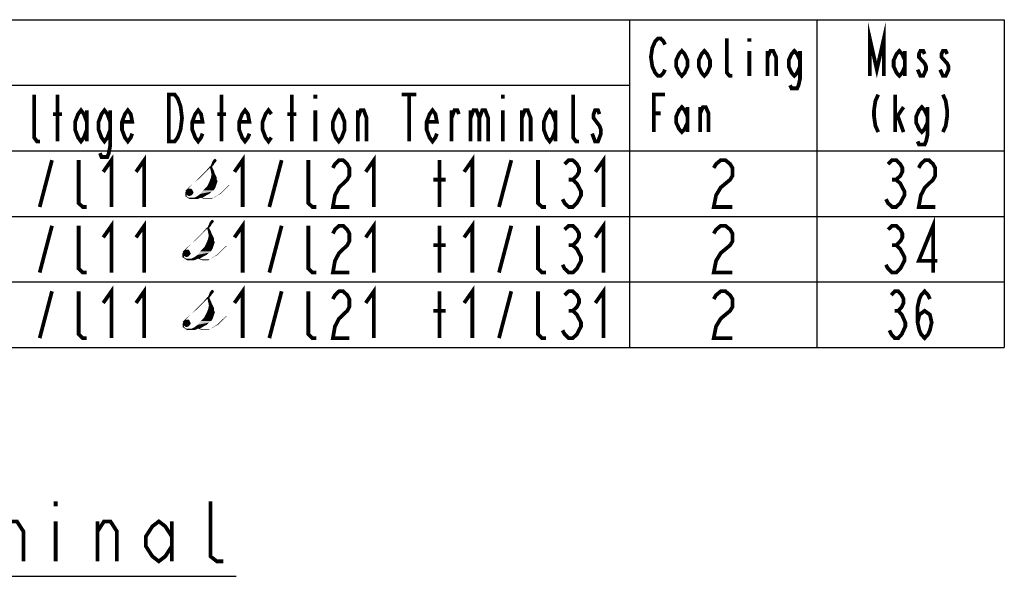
# Model space of a CAD drawing. Extents: x 26 to 410, y 32 to 287.
# Tile 47 of 47: x 358 to 410, y 257 to 287. Entities that reach past the tile are written whole.
import ezdxf

# ---------------------------------------------------------------- set-up
doc = ezdxf.new("R2010")
doc.units = 0
doc.header["$LTSCALE"] = 23.1
doc.layers.get('0').update_dxf_attribs({"linetype": 'CONTINUOUS'})
doc.layers.add('ALL_NOTE', color=7, linetype='CONTINUOUS')

msp = doc.modelspace()

# ---------------------------------------------------------------- linework, layer by layer
at = {"color": 2, "linetype": 'CONTINUOUS'}
for p, q in [((168.047, 286.823), (410.047, 286.823)), ((390.047, 286.823), (390.047, 269.323)), ((400.047, 286.823), (400.047, 269.323)), ((410.047, 286.823), (410.047, 269.323)), ((294.047, 283.323), (390.047, 283.323)), ((168.047, 279.823), (410.047, 279.823)), ((168.047, 276.323), (410.047, 276.323)), ((168.047, 272.823), (410.047, 272.823)), ((168.047, 269.323), (410.047, 269.323))]:
    msp.add_line(p, q, dxfattribs=at)
at = {"layer": 'ALL_NOTE', "color": 2, "linetype": 'CONTINUOUS'}
msp.add_line((325.045, 257.105), (369.077, 257.105), dxfattribs=at)
at = {"layer": 'ALL_NOTE', "color": 2, "linetype": 'CONTINUOUS', "const_width": 0.2}
for points in [[(402.872, 283.823), (402.872, 285.823), (403.247, 284.157), (403.622, 285.823), (403.622, 283.823)], [(391.947, 284.157), (391.872, 283.99), (391.722, 283.823), (391.572, 283.823), (391.422, 283.99), (391.347, 284.157), (391.272, 284.323), (391.197, 284.823), (391.272, 285.323), (391.347, 285.49), (391.422, 285.657), (391.572, 285.823), (391.722, 285.823), (391.872, 285.657), (391.947, 285.49)], [(395.547, 283.823), (395.397, 283.823), (395.247, 283.99), (395.247, 285.823)], [(396.447, 285.823), (396.447, 285.657)], [(393.147, 284.323), (392.997, 283.99), (392.847, 283.823), (392.697, 283.99), (392.547, 284.323), (392.547, 284.657), (392.697, 284.99), (392.847, 285.157), (392.997, 284.99), (393.147, 284.657), (393.147, 284.323)], [(394.347, 284.323), (394.197, 283.99), (394.047, 283.823), (393.897, 283.99), (393.747, 284.323), (393.747, 284.657), (393.897, 284.99), (394.047, 285.157), (394.197, 284.99), (394.347, 284.657), (394.347, 284.323)], [(396.447, 285.157), (396.447, 283.823)], [(397.422, 283.823), (397.422, 285.157)], [(397.422, 284.823), (397.572, 285.157), (397.722, 285.157), (397.872, 284.823), (397.872, 283.823)], [(399.147, 284.323), (398.997, 283.99), (398.847, 283.823), (398.697, 283.99), (398.547, 284.323), (398.547, 284.657), (398.697, 284.99), (398.847, 285.157), (398.997, 284.99), (399.147, 284.657)], [(399.147, 285.157), (399.147, 283.657), (399.072, 283.323), (398.997, 283.157), (398.697, 283.157), (398.622, 283.323)], [(404.747, 284.323), (404.597, 283.99), (404.447, 283.823), (404.297, 283.99), (404.147, 284.323), (404.147, 284.657), (404.297, 284.99), (404.447, 285.157), (404.597, 284.99), (404.747, 284.657)], [(404.747, 285.157), (404.747, 283.823)], [(405.797, 284.99), (405.722, 285.157), (405.572, 285.157), (405.497, 284.99), (405.497, 284.823), (405.647, 284.657), (405.797, 284.49), (405.872, 284.323), (405.872, 284.157), (405.797, 283.99), (405.722, 283.823), (405.572, 283.823), (405.497, 283.99), (405.422, 284.157)], [(406.997, 284.99), (406.922, 285.157), (406.772, 285.157), (406.697, 284.99), (406.697, 284.823), (406.847, 284.657), (406.997, 284.49), (407.072, 284.323), (407.072, 284.157), (406.997, 283.99), (406.922, 283.823), (406.772, 283.823), (406.697, 283.99), (406.622, 284.157)], [(358.609, 280.323), (358.453, 280.323), (358.297, 280.532), (358.297, 282.823)], [(359.547, 280.323), (359.547, 282.823)], [(365.484, 282.823), (365.797, 282.823), (365.953, 282.615), (366.031, 282.407), (366.109, 282.198), (366.187, 281.573), (366.109, 280.948), (366.031, 280.74), (365.953, 280.532), (365.797, 280.323), (365.484, 280.323), (365.484, 282.823)], [(368.297, 280.323), (368.297, 282.823)], [(372.047, 280.323), (372.047, 282.823)], [(373.297, 282.823), (373.297, 282.615)], [(377.906, 282.823), (378.687, 282.823)], [(378.297, 282.823), (378.297, 280.323)], [(383.297, 282.823), (383.297, 282.615)], [(387.359, 280.323), (387.203, 280.323), (387.047, 280.532), (387.047, 282.823)], [(391.347, 280.823), (391.347, 282.823), (391.947, 282.823)], [(403.322, 282.823), (403.172, 282.49), (403.097, 281.99), (403.097, 281.657), (403.172, 281.157), (403.322, 280.823)], [(404.222, 280.823), (404.222, 282.823)], [(406.772, 282.823), (406.922, 282.49), (406.997, 281.99), (406.997, 281.657), (406.922, 281.157), (406.772, 280.823)], [(361.109, 280.948), (360.953, 280.532), (360.797, 280.323), (360.641, 280.532), (360.484, 280.948), (360.484, 281.365), (360.641, 281.782), (360.797, 281.99), (360.953, 281.782), (361.109, 281.365)], [(361.109, 281.99), (361.109, 280.323)], [(362.359, 280.948), (362.203, 280.532), (362.047, 280.323), (361.891, 280.532), (361.734, 280.948), (361.734, 281.365), (361.891, 281.782), (362.047, 281.99), (362.203, 281.782), (362.359, 281.365)], [(362.359, 281.99), (362.359, 280.115), (362.281, 279.698), (362.203, 279.49), (361.891, 279.49), (361.812, 279.698)], [(363.531, 280.74), (363.453, 280.532), (363.297, 280.323), (363.141, 280.532), (362.984, 280.948), (362.984, 281.365), (363.141, 281.782), (363.297, 281.99), (363.453, 281.782), (363.531, 281.365), (362.984, 281.365)], [(367.281, 280.74), (367.203, 280.532), (367.047, 280.323), (366.891, 280.532), (366.734, 280.948), (366.734, 281.365), (366.891, 281.782), (367.047, 281.99), (367.203, 281.782), (367.281, 281.365), (366.734, 281.365)], [(369.781, 280.74), (369.703, 280.532), (369.547, 280.323), (369.391, 280.532), (369.234, 280.948), (369.234, 281.365), (369.391, 281.782), (369.547, 281.99), (369.703, 281.782), (369.781, 281.365), (369.234, 281.365)], [(370.953, 280.532), (370.797, 280.323), (370.641, 280.532), (370.484, 280.948), (370.484, 281.365), (370.641, 281.782), (370.797, 281.99), (370.953, 281.782)], [(373.297, 281.99), (373.297, 280.323)], [(374.859, 280.948), (374.703, 280.532), (374.547, 280.323), (374.391, 280.532), (374.234, 280.948), (374.234, 281.365), (374.391, 281.782), (374.547, 281.99), (374.703, 281.782), (374.859, 281.365), (374.859, 280.948)], [(375.562, 280.323), (375.562, 281.99)], [(375.562, 281.573), (375.719, 281.99), (375.875, 281.99), (376.031, 281.573), (376.031, 280.323)], [(379.781, 280.74), (379.703, 280.532), (379.547, 280.323), (379.391, 280.532), (379.234, 280.948), (379.234, 281.365), (379.391, 281.782), (379.547, 281.99), (379.703, 281.782), (379.781, 281.365), (379.234, 281.365)], [(380.562, 280.323), (380.562, 281.99)], [(380.562, 281.573), (380.719, 281.99), (380.875, 281.99), (380.953, 281.782)], [(381.578, 281.99), (381.578, 280.323)], [(381.578, 281.573), (381.734, 281.99), (381.891, 281.99), (382.047, 281.573), (382.047, 280.323)], [(382.047, 281.573), (382.203, 281.99), (382.359, 281.99), (382.516, 281.573), (382.516, 280.323)], [(383.297, 281.99), (383.297, 280.323)], [(384.312, 280.323), (384.312, 281.99)], [(384.312, 281.573), (384.469, 281.99), (384.625, 281.99), (384.781, 281.573), (384.781, 280.323)], [(386.109, 280.948), (385.953, 280.532), (385.797, 280.323), (385.641, 280.532), (385.484, 280.948), (385.484, 281.365), (385.641, 281.782), (385.797, 281.99), (385.953, 281.782), (386.109, 281.365)], [(386.109, 281.99), (386.109, 280.323)], [(388.453, 281.782), (388.375, 281.99), (388.219, 281.99), (388.141, 281.782), (388.141, 281.573), (388.297, 281.365), (388.453, 281.157), (388.531, 280.948), (388.531, 280.74), (388.453, 280.532), (388.375, 280.323), (388.219, 280.323), (388.141, 280.532), (388.062, 280.74)], [(393.147, 281.323), (392.997, 280.99), (392.847, 280.823), (392.697, 280.99), (392.547, 281.323), (392.547, 281.657), (392.697, 281.99), (392.847, 282.157), (392.997, 281.99), (393.147, 281.657)], [(393.147, 282.157), (393.147, 280.823)], [(393.822, 280.823), (393.822, 282.157)], [(393.822, 281.823), (393.972, 282.157), (394.122, 282.157), (394.272, 281.823), (394.272, 280.823)], [(404.222, 281.49), (404.672, 282.157)], [(405.947, 281.323), (405.797, 280.99), (405.647, 280.823), (405.497, 280.99), (405.347, 281.323), (405.347, 281.657), (405.497, 281.99), (405.647, 282.157), (405.797, 281.99), (405.947, 281.657)], [(405.947, 282.157), (405.947, 280.657), (405.872, 280.323), (405.797, 280.157), (405.497, 280.157), (405.422, 280.323)], [(359.312, 281.782), (359.781, 281.782)], [(368.062, 281.782), (368.531, 281.782)], [(371.812, 281.782), (372.281, 281.782)], [(391.347, 281.823), (391.722, 281.823)], [(404.372, 281.657), (404.672, 280.823)], [(358.594, 276.823), (359.25, 279.323)], [(361.109, 276.823), (360.891, 276.823), (360.672, 277.032), (360.672, 279.323)], [(361.984, 278.698), (362.422, 279.323), (362.422, 276.823)], [(363.734, 278.698), (364.172, 279.323), (364.172, 276.823)], [(368.984, 278.698), (369.422, 279.323), (369.422, 276.823)], [(370.844, 276.823), (371.5, 279.323)], [(373.359, 276.823), (373.141, 276.823), (372.922, 277.032), (372.922, 279.323)], [(374.234, 278.907), (374.344, 279.115), (374.562, 279.323), (374.781, 279.323), (375, 279.115), (375.109, 278.907), (375.109, 278.49), (375, 278.282), (374.781, 278.073), (374.562, 277.865), (374.344, 277.448), (374.234, 276.823), (375.109, 276.823)], [(375.984, 278.698), (376.422, 279.323), (376.422, 276.823)], [(379.922, 276.823), (379.922, 279.323)], [(381.234, 278.698), (381.672, 279.323), (381.672, 276.823)], [(383.094, 276.823), (383.75, 279.323)], [(385.609, 276.823), (385.391, 276.823), (385.172, 277.032), (385.172, 279.323)], [(386.594, 279.115), (386.812, 279.323), (387.031, 279.323), (387.25, 279.115), (387.359, 278.907), (387.359, 278.698), (387.25, 278.49), (387.031, 278.282), (387.25, 278.073), (387.359, 277.865), (387.469, 277.657), (387.469, 277.448), (387.359, 277.24), (387.25, 277.032), (387.031, 276.823), (386.812, 276.823), (386.594, 277.032), (386.484, 277.24)], [(388.234, 278.698), (388.672, 279.323), (388.672, 276.823)], [(394.547, 278.907), (394.672, 279.115), (394.922, 279.323), (395.172, 279.323), (395.422, 279.115), (395.547, 278.907), (395.547, 278.49), (395.422, 278.282), (395.172, 278.073), (394.922, 277.865), (394.672, 277.448), (394.547, 276.823), (395.547, 276.823)], [(403.844, 279.115), (404.062, 279.323), (404.281, 279.323), (404.5, 279.115), (404.609, 278.907), (404.609, 278.698), (404.5, 278.49), (404.281, 278.282), (404.5, 278.073), (404.609, 277.865), (404.719, 277.657), (404.719, 277.448), (404.609, 277.24), (404.5, 277.032), (404.281, 276.823), (404.062, 276.823), (403.844, 277.032), (403.734, 277.24)], [(405.484, 278.907), (405.594, 279.115), (405.812, 279.323), (406.031, 279.323), (406.25, 279.115), (406.359, 278.907), (406.359, 278.49), (406.25, 278.282), (406.031, 278.073), (405.812, 277.865), (405.594, 277.448), (405.484, 276.823), (406.359, 276.823)], [(379.594, 278.282), (380.25, 278.282)], [(386.812, 278.282), (387.031, 278.282)], [(404.062, 278.282), (404.281, 278.282)], [(406.25, 273.323), (406.25, 275.823), (405.484, 273.948), (406.469, 273.948)], [(358.594, 273.323), (359.25, 275.823)], [(361.109, 273.323), (360.891, 273.323), (360.672, 273.532), (360.672, 275.823)], [(361.984, 275.198), (362.422, 275.823), (362.422, 273.323)], [(363.734, 275.198), (364.172, 275.823), (364.172, 273.323)], [(368.984, 275.198), (369.422, 275.823), (369.422, 273.323)], [(370.844, 273.323), (371.5, 275.823)], [(373.359, 273.323), (373.141, 273.323), (372.922, 273.532), (372.922, 275.823)], [(374.234, 275.407), (374.344, 275.615), (374.562, 275.823), (374.781, 275.823), (375, 275.615), (375.109, 275.407), (375.109, 274.99), (375, 274.782), (374.781, 274.573), (374.562, 274.365), (374.344, 273.948), (374.234, 273.323), (375.109, 273.323)], [(375.984, 275.198), (376.422, 275.823), (376.422, 273.323)], [(379.922, 273.323), (379.922, 275.823)], [(381.234, 275.198), (381.672, 275.823), (381.672, 273.323)], [(383.094, 273.323), (383.75, 275.823)], [(385.609, 273.323), (385.391, 273.323), (385.172, 273.532), (385.172, 275.823)], [(386.594, 275.615), (386.812, 275.823), (387.031, 275.823), (387.25, 275.615), (387.359, 275.407), (387.359, 275.198), (387.25, 274.99), (387.031, 274.782), (387.25, 274.573), (387.359, 274.365), (387.469, 274.157), (387.469, 273.948), (387.359, 273.74), (387.25, 273.532), (387.031, 273.323), (386.812, 273.323), (386.594, 273.532), (386.484, 273.74)], [(388.234, 275.198), (388.672, 275.823), (388.672, 273.323)], [(394.547, 275.407), (394.672, 275.615), (394.922, 275.823), (395.172, 275.823), (395.422, 275.615), (395.547, 275.407), (395.547, 274.99), (395.422, 274.782), (395.172, 274.573), (394.922, 274.365), (394.672, 273.948), (394.547, 273.323), (395.547, 273.323)], [(403.844, 275.615), (404.062, 275.823), (404.281, 275.823), (404.5, 275.615), (404.609, 275.407), (404.609, 275.198), (404.5, 274.99), (404.281, 274.782), (404.5, 274.573), (404.609, 274.365), (404.719, 274.157), (404.719, 273.948), (404.609, 273.74), (404.5, 273.532), (404.281, 273.323), (404.062, 273.323), (403.844, 273.532), (403.734, 273.74)], [(379.594, 274.782), (380.25, 274.782)], [(386.812, 274.782), (387.031, 274.782)], [(404.062, 274.782), (404.281, 274.782)], [(361.984, 271.698), (362.422, 272.323), (362.422, 269.823)], [(363.734, 271.698), (364.172, 272.323), (364.172, 269.823)], [(368.984, 271.698), (369.422, 272.323), (369.422, 269.823)], [(375.984, 271.698), (376.422, 272.323), (376.422, 269.823)], [(381.234, 271.698), (381.672, 272.323), (381.672, 269.823)], [(388.234, 271.698), (388.672, 272.323), (388.672, 269.823)], [(358.594, 269.823), (359.25, 272.323)], [(361.109, 269.823), (360.891, 269.823), (360.672, 270.032), (360.672, 272.323)], [(370.844, 269.823), (371.5, 272.323)], [(373.359, 269.823), (373.141, 269.823), (372.922, 270.032), (372.922, 272.323)], [(374.234, 271.907), (374.344, 272.115), (374.562, 272.323), (374.781, 272.323), (375, 272.115), (375.109, 271.907), (375.109, 271.49), (375, 271.282), (374.781, 271.073), (374.562, 270.865), (374.344, 270.448), (374.234, 269.823), (375.109, 269.823)], [(379.922, 269.823), (379.922, 272.323)], [(383.094, 269.823), (383.75, 272.323)], [(385.609, 269.823), (385.391, 269.823), (385.172, 270.032), (385.172, 272.323)], [(386.594, 272.115), (386.812, 272.323), (387.031, 272.323), (387.25, 272.115), (387.359, 271.907), (387.359, 271.698), (387.25, 271.49), (387.031, 271.282), (387.25, 271.073), (387.359, 270.865), (387.469, 270.657), (387.469, 270.448), (387.359, 270.24), (387.25, 270.032), (387.031, 269.823), (386.812, 269.823), (386.594, 270.032), (386.484, 270.24)], [(394.547, 271.907), (394.672, 272.115), (394.922, 272.323), (395.172, 272.323), (395.422, 272.115), (395.547, 271.907), (395.547, 271.49), (395.422, 271.282), (395.172, 271.073), (394.922, 270.865), (394.672, 270.448), (394.547, 269.823), (395.547, 269.823)], [(404.016, 272.115), (404.203, 272.323), (404.391, 272.323), (404.578, 272.115), (404.672, 271.907), (404.672, 271.698), (404.578, 271.49), (404.391, 271.282), (404.578, 271.073), (404.672, 270.865), (404.766, 270.657), (404.766, 270.448), (404.672, 270.24), (404.578, 270.032), (404.391, 269.823), (404.203, 269.823), (404.016, 270.032), (403.922, 270.24)], [(405.422, 270.657), (405.516, 271.073), (405.797, 271.282), (406.078, 271.073), (406.172, 270.657), (406.078, 270.24), (405.984, 270.032), (405.797, 269.823), (405.609, 270.032), (405.516, 270.24), (405.422, 270.657), (405.422, 271.49), (405.516, 271.907), (405.609, 272.115), (405.797, 272.323), (405.984, 272.115), (406.078, 271.907)], [(379.594, 271.282), (380.25, 271.282)], [(386.812, 271.282), (387.031, 271.282)], [(404.203, 271.282), (404.391, 271.282)], [(359.445, 261.105), (359.445, 260.839)], [(368.389, 257.905), (368.045, 257.905), (367.701, 258.172), (367.701, 261.105)], [(356.693, 259.505), (357.037, 260.039), (357.381, 260.039), (357.725, 259.505), (357.725, 257.905)], [(359.445, 260.039), (359.445, 257.905)], [(361.681, 259.505), (362.025, 260.039), (362.369, 260.039), (362.713, 259.505), (362.713, 257.905)], [(361.681, 257.905), (361.681, 260.039)], [(365.637, 258.705), (365.293, 258.172), (364.949, 257.905), (364.605, 258.172), (364.261, 258.705), (364.261, 259.239), (364.605, 259.772), (364.949, 260.039), (365.293, 259.772), (365.637, 259.239)], [(365.637, 260.039), (365.637, 257.905)]]:
    msp.add_lwpolyline(points, dxfattribs=at)
at = {"layer": 'ALL_NOTE', "color": 2, "linetype": 'CONTINUOUS'}
for points in [[(367.881, 279.361), (367.961, 279.401), (368.001, 279.361)], [(367.721, 279.001), (367.681, 278.921), (367.401, 278.681)], [(367.721, 279.001), (367.401, 278.681), (367.681, 279.001)], [(367.681, 278.921), (367.601, 278.841), (367.401, 278.681)], [(367.681, 278.921), (367.801, 279.001), (367.801, 278.921)], [(367.721, 279.001), (367.801, 279.001), (367.681, 278.921)], [(367.801, 278.921), (367.721, 278.761), (367.681, 278.921)], [(367.881, 279.081), (367.721, 279.041), (367.761, 279.121)], [(367.721, 279.041), (367.881, 279.081), (367.841, 279.041)], [(367.841, 279.041), (367.721, 279.001), (367.721, 279.041)], [(367.721, 279.001), (367.841, 279.041), (367.801, 279.001)], [(367.801, 278.921), (367.841, 278.841), (367.721, 278.761)], [(368.001, 279.241), (367.921, 279.161), (367.761, 279.121)], [(368.001, 279.241), (367.761, 279.121), (367.801, 279.241)], [(367.761, 279.121), (367.921, 279.161), (367.881, 279.081)], [(368.001, 279.361), (368.041, 279.321), (367.801, 279.241)], [(368.001, 279.361), (367.801, 279.241), (367.881, 279.361)], [(367.801, 279.241), (368.041, 279.321), (368.001, 279.241)], [(366.881, 278.161), (366.841, 278.121), (367.121, 278.401)], [(367.121, 278.401), (367.081, 278.321), (366.881, 278.161)], [(367.121, 278.401), (367.241, 278.481), (367.081, 278.321)], [(367.361, 278.601), (367.121, 278.401), (367.401, 278.681)], [(367.361, 278.601), (367.241, 278.481), (367.121, 278.401)], [(367.401, 278.681), (367.481, 278.721), (367.361, 278.601)], [(367.601, 278.841), (367.481, 278.721), (367.401, 278.681)], [(368.041, 278.281), (367.641, 278.161), (367.721, 278.361)], [(367.721, 278.761), (367.841, 278.841), (367.881, 278.761)], [(367.881, 278.761), (367.761, 278.561), (367.721, 278.761)], [(368.001, 278.481), (367.721, 278.361), (367.761, 278.561)], [(368.001, 278.481), (368.041, 278.401), (367.721, 278.361)], [(367.721, 278.361), (368.041, 278.401), (368.041, 278.281)], [(367.881, 278.761), (367.921, 278.641), (367.761, 278.561)], [(367.761, 278.561), (367.921, 278.641), (368.001, 278.481)], [(366.521, 277.801), (366.361, 277.681), (366.561, 277.881)], [(366.561, 277.881), (366.721, 278.001), (366.521, 277.801)], [(366.721, 278.001), (366.561, 277.881), (366.841, 278.121)], [(366.841, 278.121), (366.881, 278.161), (366.721, 278.001)], [(367.961, 277.841), (367.321, 277.721), (367.521, 277.921)], [(367.321, 277.721), (367.961, 277.841), (367.881, 277.721)], [(368.041, 278.081), (367.521, 277.921), (367.641, 278.161)], [(368.041, 278.081), (368.001, 277.961), (367.521, 277.921)], [(367.521, 277.921), (368.001, 277.961), (367.961, 277.841)], [(368.041, 278.281), (368.081, 278.201), (367.641, 278.161)], [(367.641, 278.161), (368.081, 278.201), (368.041, 278.081)], [(368.681, 277.961), (368.481, 277.801), (368.641, 277.961)], [(368.481, 277.801), (368.681, 277.961), (368.521, 277.801)], [(368.681, 277.961), (368.641, 277.961), (368.681, 278.001)], [(368.681, 277.961), (368.681, 278.001), (368.721, 277.961)], [(366.681, 277.801), (366.721, 277.761), (366.361, 277.681)], [(366.601, 277.801), (366.681, 277.801), (366.361, 277.681)], [(366.561, 277.801), (366.601, 277.801), (366.361, 277.681)], [(366.521, 277.801), (366.561, 277.801), (366.361, 277.681)], [(366.401, 277.681), (366.361, 277.681), (366.721, 277.761)], [(366.761, 277.681), (366.361, 277.601), (366.401, 277.681)], [(366.361, 277.601), (366.761, 277.681), (366.801, 277.601)], [(366.801, 277.601), (366.361, 277.521), (366.361, 277.601)], [(366.361, 277.521), (366.801, 277.601), (366.761, 277.521)], [(366.361, 277.521), (366.761, 277.521), (366.441, 277.481)], [(366.441, 277.481), (366.361, 277.401), (366.361, 277.521)], [(366.361, 277.401), (366.441, 277.481), (366.441, 277.401)], [(366.441, 277.401), (366.481, 277.321), (366.361, 277.401)], [(366.401, 277.681), (366.721, 277.761), (366.761, 277.681)], [(366.441, 277.481), (366.761, 277.521), (366.721, 277.481)], [(366.721, 277.481), (366.481, 277.441), (366.441, 277.481)], [(366.441, 277.401), (366.481, 277.361), (366.481, 277.321)], [(366.481, 277.441), (366.721, 277.481), (366.681, 277.441)], [(366.681, 277.441), (366.561, 277.401), (366.481, 277.441)], [(366.481, 277.321), (366.481, 277.361), (366.561, 277.321)], [(366.561, 277.321), (366.601, 277.241), (366.481, 277.321)], [(366.561, 277.321), (366.681, 277.321), (366.601, 277.241)], [(366.841, 277.321), (367.201, 277.321), (366.601, 277.241)], [(366.681, 277.321), (366.841, 277.321), (366.601, 277.241)], [(366.761, 277.241), (366.601, 277.241), (367.201, 277.321)], [(366.761, 277.241), (367.201, 277.321), (367.001, 277.241)], [(366.841, 277.321), (367.001, 277.401), (367.481, 277.441)], [(367.201, 277.321), (366.841, 277.321), (367.481, 277.441)], [(367.641, 277.521), (367.481, 277.441), (367.001, 277.401)], [(367.641, 277.521), (367.001, 277.401), (367.161, 277.521)], [(367.881, 277.721), (367.761, 277.641), (367.161, 277.521)], [(367.881, 277.721), (367.161, 277.521), (367.321, 277.721)], [(367.161, 277.521), (367.761, 277.641), (367.641, 277.521)], [(367.201, 277.321), (367.481, 277.441), (367.281, 277.321)], [(367.281, 277.321), (367.401, 277.241), (367.201, 277.321)], [(367.281, 277.321), (367.401, 277.281), (367.401, 277.241)], [(367.841, 277.321), (367.761, 277.281), (368.001, 277.401)], [(367.761, 277.281), (367.841, 277.321), (367.761, 277.241)], [(368.001, 277.401), (367.961, 277.361), (367.841, 277.321)], [(368.001, 277.401), (368.081, 277.441), (367.961, 277.361)], [(368.081, 277.441), (368.001, 277.401), (368.241, 277.561)], [(368.241, 277.561), (368.241, 277.521), (368.081, 277.441)], [(368.521, 277.801), (368.361, 277.641), (368.241, 277.561)], [(368.521, 277.801), (368.241, 277.561), (368.481, 277.801)], [(368.241, 277.561), (368.361, 277.641), (368.241, 277.521)], [(367.561, 277.281), (367.761, 277.281), (367.401, 277.241)], [(367.401, 277.281), (367.561, 277.281), (367.401, 277.241)], [(367.561, 277.241), (367.401, 277.241), (367.761, 277.281)], [(367.641, 277.241), (367.561, 277.241), (367.761, 277.281)], [(367.761, 277.241), (367.641, 277.241), (367.761, 277.281)], [(367.571, 275.744), (367.531, 275.664), (367.251, 275.424)], [(367.571, 275.744), (367.251, 275.424), (367.531, 275.744)], [(367.531, 275.664), (367.651, 275.744), (367.651, 275.664)], [(367.571, 275.744), (367.651, 275.744), (367.531, 275.664)], [(367.731, 275.824), (367.571, 275.784), (367.611, 275.864)], [(367.571, 275.784), (367.731, 275.824), (367.691, 275.784)], [(367.691, 275.784), (367.571, 275.744), (367.571, 275.784)], [(367.571, 275.744), (367.691, 275.784), (367.651, 275.744)], [(367.851, 275.984), (367.771, 275.904), (367.611, 275.864)], [(367.851, 275.984), (367.611, 275.864), (367.651, 275.984)], [(367.611, 275.864), (367.771, 275.904), (367.731, 275.824)], [(367.851, 276.104), (367.891, 276.064), (367.651, 275.984)], [(367.851, 276.104), (367.651, 275.984), (367.731, 276.104)], [(367.651, 275.984), (367.891, 276.064), (367.851, 275.984)], [(367.731, 276.104), (367.811, 276.144), (367.851, 276.104)], [(366.971, 275.144), (367.091, 275.224), (366.931, 275.064)], [(367.211, 275.344), (366.971, 275.144), (367.251, 275.424)], [(367.211, 275.344), (367.091, 275.224), (366.971, 275.144)], [(367.251, 275.424), (367.331, 275.464), (367.211, 275.344)], [(367.531, 275.664), (367.451, 275.584), (367.251, 275.424)], [(367.451, 275.584), (367.331, 275.464), (367.251, 275.424)], [(367.651, 275.664), (367.571, 275.504), (367.531, 275.664)], [(367.651, 275.664), (367.691, 275.584), (367.571, 275.504)], [(367.571, 275.504), (367.691, 275.584), (367.731, 275.504)], [(367.731, 275.504), (367.611, 275.304), (367.571, 275.504)], [(367.851, 275.224), (367.571, 275.104), (367.611, 275.304)], [(367.851, 275.224), (367.891, 275.144), (367.571, 275.104)], [(367.731, 275.504), (367.771, 275.384), (367.611, 275.304)], [(367.611, 275.304), (367.771, 275.384), (367.851, 275.224)], [(366.411, 274.624), (366.571, 274.744), (366.371, 274.544)], [(366.571, 274.744), (366.411, 274.624), (366.691, 274.864)], [(366.691, 274.864), (366.731, 274.904), (366.571, 274.744)], [(366.731, 274.904), (366.691, 274.864), (366.971, 275.144)], [(366.971, 275.144), (366.931, 275.064), (366.731, 274.904)], [(367.891, 274.824), (367.371, 274.664), (367.491, 274.904)], [(367.891, 274.824), (367.851, 274.704), (367.371, 274.664)], [(367.371, 274.664), (367.851, 274.704), (367.811, 274.584)], [(367.891, 275.024), (367.491, 274.904), (367.571, 275.104)], [(367.891, 275.024), (367.931, 274.944), (367.491, 274.904)], [(367.491, 274.904), (367.931, 274.944), (367.891, 274.824)], [(367.571, 275.104), (367.891, 275.144), (367.891, 275.024)], [(368.531, 274.704), (368.331, 274.544), (368.491, 274.704)], [(368.331, 274.544), (368.531, 274.704), (368.371, 274.544)], [(368.531, 274.704), (368.491, 274.704), (368.531, 274.744)], [(368.531, 274.704), (368.531, 274.744), (368.571, 274.704)], [(366.371, 274.544), (366.211, 274.424), (366.411, 274.624)], [(366.531, 274.544), (366.571, 274.504), (366.211, 274.424)], [(366.451, 274.544), (366.531, 274.544), (366.211, 274.424)], [(366.411, 274.544), (366.451, 274.544), (366.211, 274.424)], [(366.371, 274.544), (366.411, 274.544), (366.211, 274.424)], [(366.251, 274.424), (366.211, 274.424), (366.571, 274.504)], [(366.611, 274.424), (366.211, 274.344), (366.251, 274.424)], [(366.211, 274.344), (366.611, 274.424), (366.651, 274.344)], [(366.651, 274.344), (366.211, 274.264), (366.211, 274.344)], [(366.211, 274.264), (366.651, 274.344), (366.611, 274.264)], [(366.211, 274.264), (366.611, 274.264), (366.291, 274.224)], [(366.291, 274.224), (366.211, 274.144), (366.211, 274.264)], [(366.211, 274.144), (366.291, 274.224), (366.291, 274.144)], [(366.251, 274.424), (366.571, 274.504), (366.611, 274.424)], [(366.291, 274.224), (366.611, 274.264), (366.571, 274.224)], [(366.571, 274.224), (366.331, 274.184), (366.291, 274.224)], [(366.331, 274.184), (366.571, 274.224), (366.531, 274.184)], [(366.531, 274.184), (366.411, 274.144), (366.331, 274.184)], [(366.691, 274.064), (366.851, 274.144), (367.331, 274.184)], [(367.051, 274.064), (366.691, 274.064), (367.331, 274.184)], [(367.491, 274.264), (367.331, 274.184), (366.851, 274.144)], [(367.491, 274.264), (366.851, 274.144), (367.011, 274.264)], [(367.731, 274.464), (367.611, 274.384), (367.011, 274.264)], [(367.731, 274.464), (367.011, 274.264), (367.171, 274.464)], [(367.011, 274.264), (367.611, 274.384), (367.491, 274.264)], [(367.051, 274.064), (367.331, 274.184), (367.131, 274.064)], [(367.811, 274.584), (367.171, 274.464), (367.371, 274.664)], [(367.171, 274.464), (367.811, 274.584), (367.731, 274.464)], [(367.851, 274.144), (367.931, 274.184), (367.811, 274.104)], [(367.931, 274.184), (367.851, 274.144), (368.091, 274.304)], [(368.091, 274.304), (368.091, 274.264), (367.931, 274.184)], [(368.371, 274.544), (368.211, 274.384), (368.091, 274.304)], [(368.371, 274.544), (368.091, 274.304), (368.331, 274.544)], [(368.091, 274.304), (368.211, 274.384), (368.091, 274.264)], [(366.291, 274.144), (366.331, 274.064), (366.211, 274.144)], [(366.291, 274.144), (366.331, 274.104), (366.331, 274.064)], [(366.331, 274.064), (366.331, 274.104), (366.411, 274.064)], [(366.411, 274.064), (366.451, 273.984), (366.331, 274.064)], [(366.411, 274.064), (366.531, 274.064), (366.451, 273.984)], [(366.691, 274.064), (367.051, 274.064), (366.451, 273.984)], [(366.531, 274.064), (366.691, 274.064), (366.451, 273.984)], [(366.611, 273.984), (366.451, 273.984), (367.051, 274.064)], [(366.611, 273.984), (367.051, 274.064), (366.851, 273.984)], [(367.131, 274.064), (367.251, 273.984), (367.051, 274.064)], [(367.131, 274.064), (367.251, 274.024), (367.251, 273.984)], [(367.411, 274.024), (367.611, 274.024), (367.251, 273.984)], [(367.251, 274.024), (367.411, 274.024), (367.251, 273.984)], [(367.411, 273.984), (367.251, 273.984), (367.611, 274.024)], [(367.491, 273.984), (367.411, 273.984), (367.611, 274.024)], [(367.611, 273.984), (367.491, 273.984), (367.611, 274.024)], [(367.691, 274.064), (367.611, 274.024), (367.851, 274.144)], [(367.611, 274.024), (367.691, 274.064), (367.611, 273.984)], [(367.851, 274.144), (367.811, 274.104), (367.691, 274.064)], [(367.739, 272.09), (367.579, 272.05), (367.619, 272.13)], [(367.579, 272.05), (367.739, 272.09), (367.699, 272.05)], [(367.699, 272.05), (367.579, 272.01), (367.579, 272.05)], [(367.579, 272.01), (367.699, 272.05), (367.659, 272.01)], [(367.859, 272.25), (367.779, 272.17), (367.619, 272.13)], [(367.859, 272.25), (367.619, 272.13), (367.659, 272.25)], [(367.619, 272.13), (367.779, 272.17), (367.739, 272.09)], [(367.859, 272.37), (367.899, 272.33), (367.659, 272.25)], [(367.859, 272.37), (367.659, 272.25), (367.739, 272.37)], [(367.659, 272.25), (367.899, 272.33), (367.859, 272.25)], [(367.739, 272.37), (367.819, 272.41), (367.859, 272.37)], [(367.219, 271.61), (366.979, 271.41), (367.259, 271.69)], [(367.219, 271.61), (367.099, 271.49), (366.979, 271.41)], [(367.259, 271.69), (367.339, 271.73), (367.219, 271.61)], [(367.579, 272.01), (367.539, 271.93), (367.259, 271.69)], [(367.579, 272.01), (367.259, 271.69), (367.539, 272.01)], [(367.539, 271.93), (367.459, 271.85), (367.259, 271.69)], [(367.459, 271.85), (367.339, 271.73), (367.259, 271.69)], [(367.539, 271.93), (367.659, 272.01), (367.659, 271.93)], [(367.579, 272.01), (367.659, 272.01), (367.539, 271.93)], [(367.659, 271.93), (367.579, 271.77), (367.539, 271.93)], [(367.659, 271.93), (367.699, 271.85), (367.579, 271.77)], [(367.579, 271.77), (367.699, 271.85), (367.739, 271.77)], [(367.739, 271.77), (367.619, 271.57), (367.579, 271.77)], [(367.859, 271.49), (367.579, 271.37), (367.619, 271.57)], [(367.739, 271.77), (367.779, 271.65), (367.619, 271.57)], [(367.619, 271.57), (367.779, 271.65), (367.859, 271.49)], [(366.419, 270.89), (366.579, 271.01), (366.379, 270.81)], [(366.579, 271.01), (366.419, 270.89), (366.699, 271.13)], [(366.699, 271.13), (366.739, 271.17), (366.579, 271.01)], [(366.739, 271.17), (366.699, 271.13), (366.979, 271.41)], [(366.979, 271.41), (366.939, 271.33), (366.739, 271.17)], [(366.979, 271.41), (367.099, 271.49), (366.939, 271.33)], [(367.899, 271.09), (367.379, 270.93), (367.499, 271.17)], [(367.899, 271.09), (367.859, 270.97), (367.379, 270.93)], [(367.899, 271.29), (367.499, 271.17), (367.579, 271.37)], [(367.899, 271.29), (367.939, 271.21), (367.499, 271.17)], [(367.499, 271.17), (367.939, 271.21), (367.899, 271.09)], [(367.859, 271.49), (367.899, 271.41), (367.579, 271.37)], [(367.579, 271.37), (367.899, 271.41), (367.899, 271.29)], [(368.539, 270.97), (368.499, 270.97), (368.539, 271.01)], [(368.539, 270.97), (368.539, 271.01), (368.579, 270.97)], [(366.379, 270.81), (366.219, 270.69), (366.419, 270.89)], [(366.539, 270.81), (366.579, 270.77), (366.219, 270.69)], [(366.459, 270.81), (366.539, 270.81), (366.219, 270.69)], [(366.419, 270.81), (366.459, 270.81), (366.219, 270.69)], [(366.379, 270.81), (366.419, 270.81), (366.219, 270.69)], [(366.259, 270.69), (366.219, 270.69), (366.579, 270.77)], [(366.619, 270.69), (366.219, 270.61), (366.259, 270.69)], [(366.219, 270.61), (366.619, 270.69), (366.659, 270.61)], [(366.659, 270.61), (366.219, 270.53), (366.219, 270.61)], [(366.219, 270.53), (366.659, 270.61), (366.619, 270.53)], [(366.219, 270.53), (366.619, 270.53), (366.299, 270.49)], [(366.299, 270.49), (366.219, 270.41), (366.219, 270.53)], [(366.219, 270.41), (366.299, 270.49), (366.299, 270.41)], [(366.259, 270.69), (366.579, 270.77), (366.619, 270.69)], [(366.299, 270.49), (366.619, 270.53), (366.579, 270.49)], [(366.579, 270.49), (366.339, 270.45), (366.299, 270.49)], [(366.339, 270.45), (366.579, 270.49), (366.539, 270.45)], [(367.499, 270.53), (367.339, 270.45), (366.859, 270.41)], [(367.499, 270.53), (366.859, 270.41), (367.019, 270.53)], [(367.739, 270.73), (367.619, 270.65), (367.019, 270.53)], [(367.739, 270.73), (367.019, 270.53), (367.179, 270.73)], [(367.019, 270.53), (367.619, 270.65), (367.499, 270.53)], [(367.819, 270.85), (367.179, 270.73), (367.379, 270.93)], [(367.179, 270.73), (367.819, 270.85), (367.739, 270.73)], [(367.379, 270.93), (367.859, 270.97), (367.819, 270.85)], [(367.939, 270.45), (367.859, 270.41), (368.099, 270.57)], [(368.099, 270.57), (368.099, 270.53), (367.939, 270.45)], [(368.379, 270.81), (368.219, 270.65), (368.099, 270.57)], [(368.379, 270.81), (368.099, 270.57), (368.339, 270.81)], [(368.099, 270.57), (368.219, 270.65), (368.099, 270.53)], [(368.539, 270.97), (368.339, 270.81), (368.499, 270.97)], [(368.339, 270.81), (368.539, 270.97), (368.379, 270.81)], [(366.299, 270.41), (366.339, 270.33), (366.219, 270.41)], [(366.299, 270.41), (366.339, 270.37), (366.339, 270.33)], [(366.539, 270.45), (366.419, 270.41), (366.339, 270.45)], [(366.339, 270.33), (366.339, 270.37), (366.419, 270.33)], [(366.419, 270.33), (366.459, 270.25), (366.339, 270.33)], [(366.419, 270.33), (366.539, 270.33), (366.459, 270.25)], [(366.699, 270.33), (367.059, 270.33), (366.459, 270.25)], [(366.539, 270.33), (366.699, 270.33), (366.459, 270.25)], [(366.619, 270.25), (366.459, 270.25), (367.059, 270.33)], [(366.619, 270.25), (367.059, 270.33), (366.859, 270.25)], [(366.699, 270.33), (366.859, 270.41), (367.339, 270.45)], [(367.059, 270.33), (366.699, 270.33), (367.339, 270.45)], [(367.059, 270.33), (367.339, 270.45), (367.139, 270.33)], [(367.139, 270.33), (367.259, 270.25), (367.059, 270.33)], [(367.139, 270.33), (367.259, 270.29), (367.259, 270.25)], [(367.419, 270.29), (367.619, 270.29), (367.259, 270.25)], [(367.259, 270.29), (367.419, 270.29), (367.259, 270.25)], [(367.419, 270.25), (367.259, 270.25), (367.619, 270.29)], [(367.499, 270.25), (367.419, 270.25), (367.619, 270.29)], [(367.619, 270.25), (367.499, 270.25), (367.619, 270.29)], [(367.699, 270.33), (367.619, 270.29), (367.859, 270.41)], [(367.619, 270.29), (367.699, 270.33), (367.619, 270.25)], [(367.859, 270.41), (367.819, 270.37), (367.699, 270.33)], [(367.859, 270.41), (367.939, 270.45), (367.819, 270.37)]]:
    msp.add_solid(points, dxfattribs=at)

doc.saveas('drawing.dxf')
